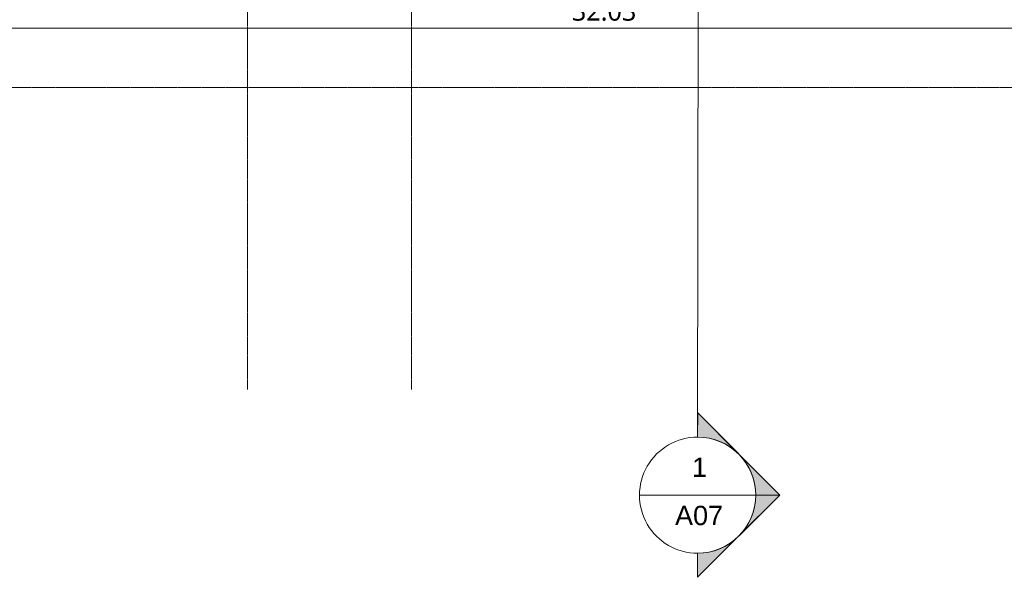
# Model space of a CAD drawing. Header units: millimetres. Extents: x -61176 to 31560, y -11428 to 53287.
# Tile 17 of 124: x -11275 to -1105, y -11428 to -5665. Entities that reach past the tile are written whole.
import ezdxf

# ---------------------------------------------------------------- set-up
doc = ezdxf.new("R2010")
doc.units = ezdxf.units.MM
doc.linetypes.add('Ligne de quadrillage', pattern=[22.225, 12.7, -3.175, 3.175, -3.175])
for name, color, linetype, lineweight in [('A-ANNO-DIMS', 211, 'Continuous', 9), ('A-ANNO-DIMS-100', 211, 'Continuous', 9), ('G-ANNO-SYMB', 111, 'Continuous', 9), ('S-GRID', 1, 'Continuous', 9)]:
    doc.layers.add(name, color=color, linetype=linetype, lineweight=lineweight)
doc.styles.add('Arial_1', font='arial.ttf', dxfattribs={"height": 200})
doc.styles.add('Trebuchet MS_B', font='txt', dxfattribs={"height": 200})
doc.dimstyles.new('Cotes_linéaires_rouge_2mm', dxfattribs={"dimscale": 304.8, "dimtxt": 206.190181, "dimasz": 0.410105, "dimexe": 0.82021, "dimexo": 0.0625, "dimgap": 0.065617, "dimtad": 1, "dimlfac": 0.001, "dimrnd": 0.01, "dimzin": 0, "dimdsep": 46, "dimtxsty": 'Trebuchet MS_B', "dimblk1": 'OPEN30', "dimblk2": 'OPEN30', "dimsah": 1, "dimcen": 0.09, "dimdle": 0.82021, "dimazin": 0, "dimtfac": 1, "dimtdec": 4, "dimtix": 1, "dimtmove": 0, "dimatfit": 3, "dimfxl": 1.64042, "dimfxlon": 1, "dimtvp": 1, "dimtolj": 1, "dimtzin": 0, "dimarcsym": 2})

# ---------------------------------------------------------------- blocks, each defined once
blk = doc.blocks.new('Coupe - Extrémité de la ligne de coupe - Pleine-1561-Niveau 1')
at = {"layer": 'G-ANNO-SYMB'}
h = blk.add_hatch(color=256, dxfattribs=at)
edge = h.paths.add_edge_path()
edge.add_line((-6, 8.49), (-6, 6))
edge.add_arc((-6, 0), 6, 90, 135)
edge.add_line((-10.24, 4.24), (-6, 8.49))
h = blk.add_hatch(color=256, dxfattribs=at)
edge = h.paths.add_edge_path()
edge.add_line((-6, 8.49), (-1.76, 4.24))
edge.add_arc((-6, 0), 6, 45, 90)
edge.add_line((-6, 6), (-6, 8.49))
h = blk.add_hatch(color=256, dxfattribs=at)
edge = h.paths.add_edge_path()
edge.add_line((-14.49, 0), (-10.24, 4.24))
edge.add_arc((-6, 0), 6, 135, 180)
edge.add_line((-12, 0), (-14.49, 0))
h = blk.add_hatch(color=256, dxfattribs=at)
edge = h.paths.add_edge_path()
edge.add_line((2.49, 0), (0, 0))
edge.add_arc((-6, 0), 6, 360, 405)
edge.add_line((-1.76, 4.24), (2.49, 0))
for p, q in [((-6, 8.49), (-14.49, 0)), ((-6, 8.49), (-10.24, 4.24)), ((-6, 8.49), (2.49, 0)), ((-6, 6), (-6, 8.49)), ((-6, 8.49), (-6, 6)), ((-1.76, 4.24), (-6, 8.49)), ((-10.24, 4.24), (-14.49, 0)), ((2.49, 0), (-1.76, 4.24)), ((-14.49, 0), (-12, 0)), ((0, 0), (2.49, 0)), ((-12, 0), (-14.49, 0)), ((0, 0), (2.49, 0))]:
    blk.add_line(p, q, dxfattribs=at)
for start, end in [(360, 180), (90, 135), (45, 90), (135, 180), (360, 45), (180, 360)]:
    blk.add_arc((-6, 0), 6, start, end, dxfattribs=at)
blk = doc.blocks.new('DIMBLOCK57-Niveau 1')
at = {"layer": 'A-ANNO-DIMS-100'}
for p, q in [((-21206, -5251), (-21206, -6001)), ((-21206, -5751), (-21206, -5251)), ((10821, -5251), (10821, -6001)), ((10821, -5751), (10821, -5251)), ((11071, -5751), (-21456, -5751))]:
    blk.add_line(p, q, dxfattribs=at)
at = {"layer": 'A-ANNO-DIMS-100', "lineweight": 25}
for p, q in [((-21206, -5751), (-21081, -5626)), ((10821, -5751), (10696, -5626)), ((-21206, -5751), (-21081, -5876)), ((10821, -5751), (10696, -5876))]:
    blk.add_line(p, q, dxfattribs=at)
at = {"layer": 'A-ANNO-DIMS-100', "color": 0, "insert": (-5572, -5475), "char_height": 200, "width": 910.03, "attachment_point": 1, "line_spacing_factor": 1.048425, "style": 'Trebuchet MS_B'}
blk.add_mtext('32.03', dxfattribs=at)
blk = doc.blocks.new('_Open30')
at = {"color": 0, "linetype": 'ByBlock', "lineweight": -2}
for p, q in [((-1, 0.268), (0, 0)), ((0, 0), (-1, -0.268)), ((0, 0), (-1, 0))]:
    blk.add_line(p, q, dxfattribs=at)

msp = doc.modelspace()

# ---------------------------------------------------------------- linework, layer by layer
at = {"layer": 'G-ANNO-SYMB'}
for p, q in [((-4272.493, -9978.874), (-4258.168, 4980.9)), ((-4873.067, -10578.873), (-3673.067, -10578.873))]:
    msp.add_line(p, q, dxfattribs=at)
at = {"layer": 'S-GRID', "linetype": 'Ligne de quadrillage', "lineweight": 18}
for p, q in [((-8921.615, -9486.555), (-8921.615, 51986.924)), ((-7229.115, -9486.555), (-7229.115, 51986.924)), ((-61176.497, -6364.063), (30259.658, -6364.063))]:
    msp.add_line(p, q, dxfattribs=at)

# ---------------------------------------------------------------- block references
at = {"layer": 'G-ANNO-SYMB', "extrusion": (0, 0, -1), "xscale": 99.99999999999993, "yscale": 99.99999999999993, "zscale": 99.99999999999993, "rotation": 90.05486512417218}
msp.add_blockref('Coupe - Extrémité de la ligne de coupe - Pleine-1561-Niveau 1', (4272.493, -9978.874), dxfattribs=at)

# ---------------------------------------------------------------- texts
at = {"layer": 'G-ANNO-SYMB', "char_height": 200, "attachment_point": 1, "style": 'Arial_1'}
for s, insert, width in [('1', (-4330.825, -10189.956), 192.405), ('A07', (-4506.325, -10688.854), 617.29937)]:
    msp.add_mtext(s, dxfattribs=dict(at, insert=insert, width=width))

# ---------------------------------------------------------------- dimensions: what is measured, and where the dimension line sits
at = {"layer": 'A-ANNO-DIMS'}
dim = msp.add_linear_dim(base=(-21206.253, -5751.077), p1=(10820.885, -5251.077), p2=(-21206.253, -5251.077), angle=0, dimstyle='Cotes_linéaires_rouge_2mm', override={"dimpost": '<>', "dimfxl": 32027.137929}, dxfattribs=at)
dim.commit()
dim.dimension.update_dxf_attribs({"geometry": 'DIMBLOCK57-Niveau 1', "text_midpoint": (-5192.684, -5627.306)})

doc.saveas('drawing.dxf')
